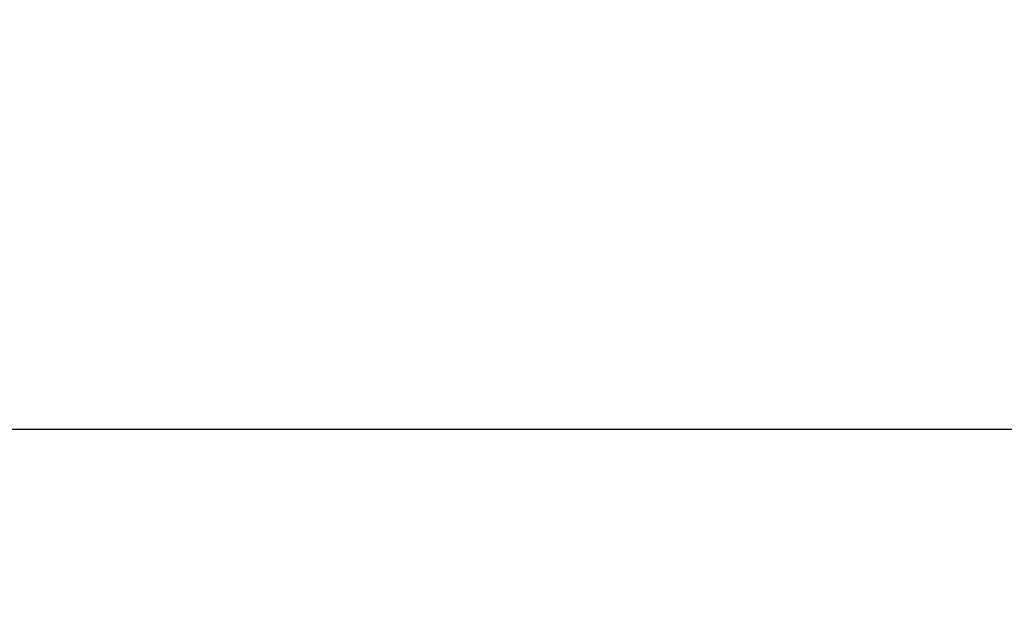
# Model space of a CAD drawing. Header units: feet. Extents: x 0 to 152508, y 0 to 59424.
# Tile 41 of 122: x 152358.803 to 152360.132, y 59279.318 to 59280.099. Entities that reach past the tile are written whole.
import ezdxf
from ezdxf import colors
from ezdxf.entities.mleader import LeaderData, LeaderLine
from ezdxf.math import Vec2, Vec3

# ---------------------------------------------------------------- set-up
doc = ezdxf.new("R2010")
doc.units = ezdxf.units.FT
doc.header["$LTSCALE"] = 0.05
doc.header["$MEASUREMENT"] = 0
doc.layers.add('Bridge plan$0$BR_P_Rail_Object', color=251, linetype='Continuous', lineweight=30)
doc.layers.add('Trellis Base$0$L-ANNO-NOTE', color=30, linetype='Continuous')
doc.styles.add('Trellis Base$0$ARIAL', font='arial.ttf', dxfattribs={"width": 0.9})

# ---------------------------------------------------------------- blocks, each defined once
blk = doc.blocks.new('Bridge plan')
at = {"layer": 'Bridge plan$0$BR_P_Rail_Object', "lineweight": -3}
blk.add_line((1828195.652751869, 711480.8094832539), (1828078.811847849, 711480.8094832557), dxfattribs=at)
blk = doc.blocks.new('Trellis Base')
blk.add_blockref('Bridge plan', (-1675739.0632623, -652201.2630976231))
at = {"layer": 'Trellis Base$0$L-ANNO-NOTE'}
ml = blk.add_multileader_mtext('Standard', dxfattribs=at)
ml.set_content('W. LIVINGSTON AVENUE', color=11, style='Trellis Base$0$ARIAL')
ml.set_leader_properties()
ml.build(insert=Vec2(0, 0))
ml.multileader.update_dxf_attribs({"has_dogleg": 0, "dogleg_length": 0.36, "arrow_head_size": 1.25, "scale": 10})
ctx = ml.context
ctx.base_point, ctx.scale, ctx.char_height, ctx.arrow_head_size, ctx.landing_gap_size, ctx.plane_origin, ctx.plane_x_axis, ctx.plane_y_axis = Vec3(152493.4333448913, 59387.86988106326), 10, 1.25, 1.25, 0.5, Vec3(152496.4817137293, 59382.31385021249), Vec3(0.2347390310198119, 0.9720584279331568), Vec3(-0.9720584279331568, 0.2347390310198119)
notes = []
notes.append((ctx, [(0, (0, 0, 0), (0, 0), (1, 0), 1, [])]))
ctx.mtext.insert, ctx.mtext.text_direction, ctx.mtext.rotation, ctx.mtext.flow_direction = Vec3(152492.9328174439, 59388.50512407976), Vec3(0.2347390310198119, 0.9720584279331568), 1.333846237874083, 5
ml = blk.add_multileader_mtext('Standard', dxfattribs=at)
ml.set_content('S. FRONT STREET', color=11, style='Trellis Base$0$ARIAL')
ml.set_leader_properties()
ml.build(insert=Vec2(0, 0))
ml.multileader.update_dxf_attribs({"has_dogleg": 0, "dogleg_length": 0.36, "arrow_head_size": 1.25, "scale": 10})
ctx = ml.context
ctx.base_point, ctx.scale, ctx.char_height, ctx.arrow_head_size, ctx.landing_gap_size, ctx.plane_origin = Vec3(152391.6984540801, 59316.60244546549), 10, 1.25, 1.25, 0.5, Vec3(152387.0132386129, 59312.33503554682)
notes.append((ctx, [(0, (0, 0, 0), (0, 0), (1, 0), 1, [])]))
ctx.mtext.insert, ctx.mtext.flow_direction = Vec3(152392.1984540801, 59317.23810371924), 5
for ctx, leaders in notes:
    for number, flags, end, landing, length, lines in leaders:
        leader = LeaderData()
        leader.index, (leader.has_last_leader_line, leader.has_dogleg_vector, leader.attachment_direction) = number, flags
        leader.last_leader_point, leader.dogleg_vector, leader.dogleg_length = Vec3(end), Vec3(landing), length
        for number, points, colour, breaks in lines:
            line = LeaderLine()
            line.index, line.vertices, line.color, line.breaks = number, Vec3.list(points), colors.encode_raw_color(colour), breaks
            leader.lines.append(line)
        ctx.leaders.append(leader)

msp = doc.modelspace()

# ---------------------------------------------------------------- block references
msp.add_blockref('Trellis Base', (0, 0))

doc.saveas('drawing.dxf')
